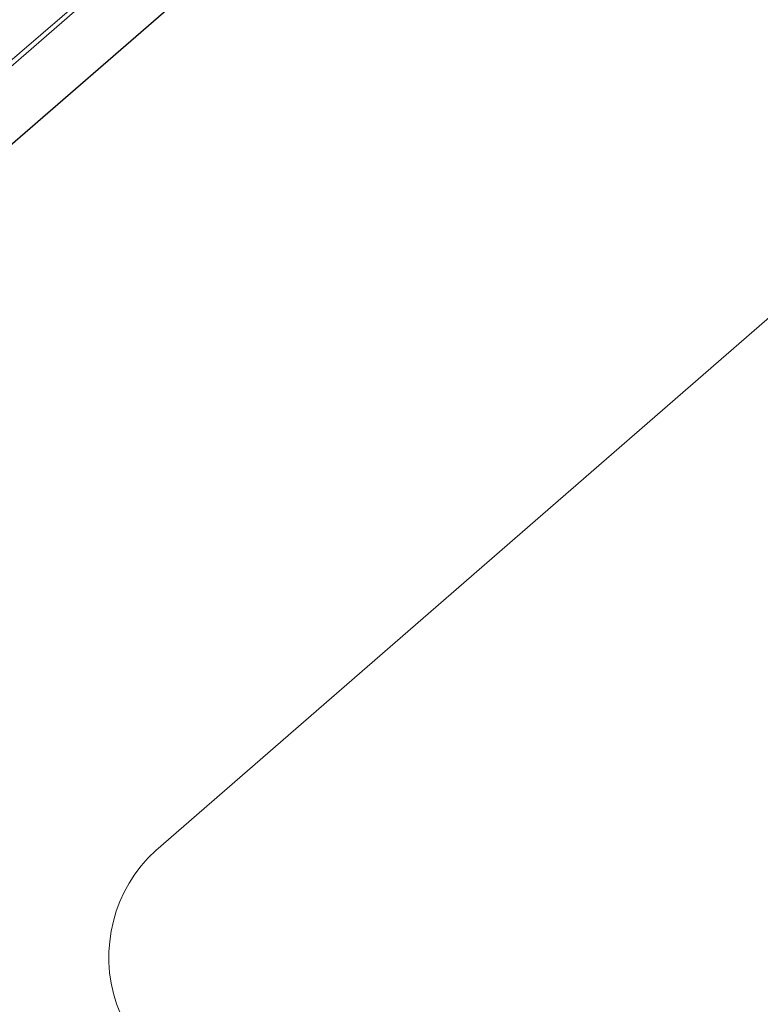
# Model space of a CAD drawing. Header units: millimetres. Extents: x 98667 to 994031, y -2704 to 533009.
# Tile 207 of 256: x 639777 to 649686, y 384505 to 397679. Entities that reach past the tile are written whole.
import ezdxf

# ---------------------------------------------------------------- set-up
doc = ezdxf.new("R2010")
doc.units = ezdxf.units.MM
doc.layers.add('0 COMMERCIAL RETAIL', color=7, linetype='Continuous', lineweight=0, true_color=0xff6bff)
doc.layers.add('0_F&B AREA', color=3, linetype='Continuous', lineweight=0)
doc.layers.add('AP0300R00$0$I-ELEV-THIN', color=2, linetype='Continuous', lineweight=25)
doc.layers.add('TBLK - Title Block', color=7, linetype='Continuous')

msp = doc.modelspace()

# ---------------------------------------------------------------- linework, layer by layer
at = {"layer": '0 COMMERCIAL RETAIL', "color": 251}
msp.add_line((635062, 393185, 0), (648669, 404874, 0), dxfattribs=at)
at = {"layer": '0_F&B AREA', "color": 251, "extrusion": (-0.001106, 0.003735, 0.999992)}
for p, q in [((652489, 396029, -58), (641599, 386564, -35)), ((641072, 384513, -28), (643423, 378643, -3))]:
    msp.add_line(p, q, dxfattribs=at)
msp.add_arc((642912, 385133, 699), 1943, 132.5638, 198.6103, dxfattribs=at)
at = {"layer": 'AP0300R00$0$I-ELEV-THIN', "color": 251, "lineweight": 0}
msp.add_line((635571, 393502, 0), (656527, 411696, 0), dxfattribs=at)
msp.add_line((635571, 393502, 0), (656527, 411696, 0), dxfattribs=at)
msp.add_line((635571, 393502, 0), (656527, 411696, 0), dxfattribs=at)
msp.add_line((635571, 393502, 0), (656527, 411696, 0), dxfattribs=at)
at = {"layer": 'TBLK - Title Block', "color": 251}
msp.add_line((648808, 403949, 0), (636248, 393037, 0), dxfattribs=at)

doc.saveas('drawing.dxf')
